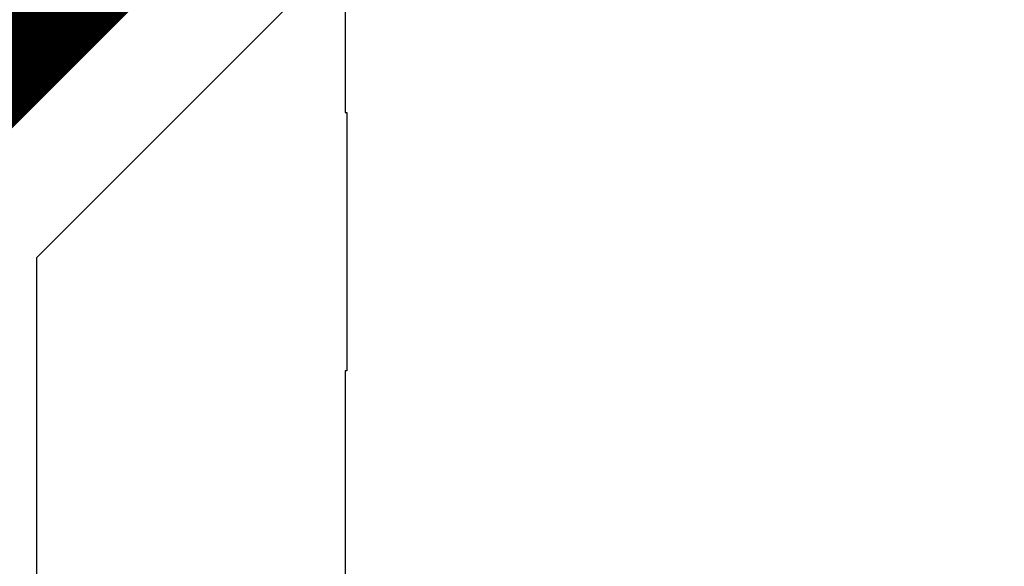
# Model space of a CAD drawing. Header units: millimetres. Extents: x 9.4 to 105.2, y 7.6 to 67.1.
# Tile 45 of 152: x 50.251 to 51.189, y 24.905 to 25.425. Entities that reach past the tile are written whole.
import ezdxf

# ---------------------------------------------------------------- set-up
doc = ezdxf.new("R2010")
doc.units = ezdxf.units.MM
doc.layers.add('BottomLayer', color=5, linetype='Continuous')
doc.layers.add('TopOverlay', color=2, linetype='Continuous')

msp = doc.modelspace()

# ---------------------------------------------------------------- linework, layer by layer
at = {"layer": 'BottomLayer'}
for p, q in [((50.26723, 25.19909), (51.75752, 26.68939)), ((50.26723, 23.97391), (50.26723, 25.19909))]:
    msp.add_line(p, q, dxfattribs=at)
at = {"layer": 'BottomLayer', "const_width": 0.15}
msp.add_lwpolyline([(50.0888, 25.273), (56.2864, 31.4706)], dxfattribs=at)
at = {"layer": 'TopOverlay'}
for p, q in [((50.56078, 25.58754), (50.56078, 25.33699)), ((50.56078, 25.33699), (50.56237, 25.33699)), ((50.56237, 25.33699), (50.56237, 25.09122)), ((50.56237, 25.09122), (50.56078, 25.09122)), ((50.56078, 25.09122), (50.56078, 24.83748))]:
    msp.add_line(p, q, dxfattribs=at)

doc.saveas('drawing.dxf')
